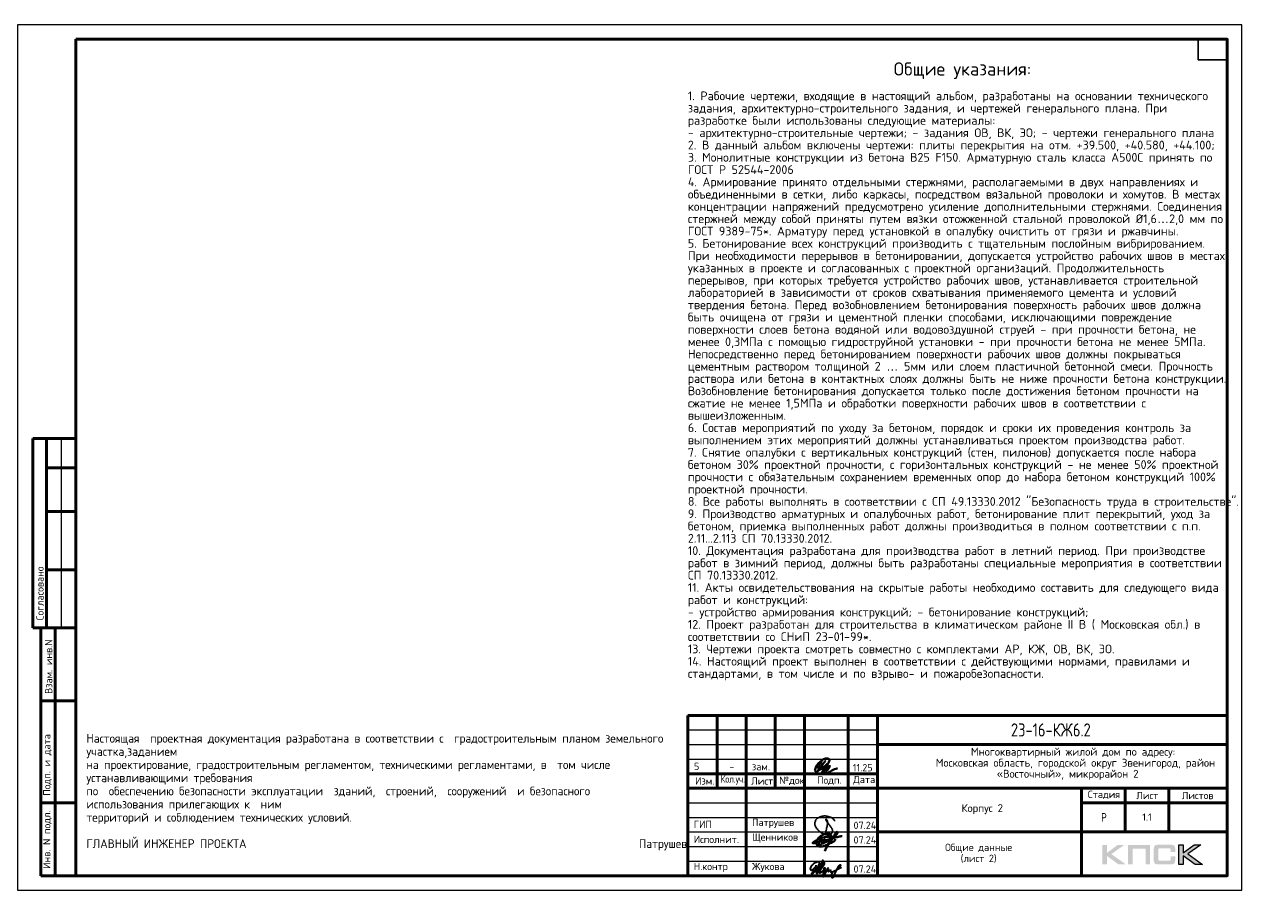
# Model space of a CAD drawing. Header units: millimetres. Extents: x 40580 to 1930067, y -240640 to 81020.
# Tile 2 of 246: x 169726 to 212209, y -240440 to -210740. Entities that reach past the tile are written whole.
import ezdxf

# ---------------------------------------------------------------- set-up
doc = ezdxf.new("R2010")
doc.units = ezdxf.units.MM
for name, color, linetype, lineweight in [('Standard', 7, 'Continuous', 25), ('Надписи', 7, 'Continuous', 25), ('Общий01', 7, 'Continuous', 13), ('Основная', 7, 'Continuous', 40)]:
    doc.layers.add(name, color=color, linetype=linetype, lineweight=lineweight)
doc.styles.add('Arial', font='ariali.ttf')
doc.styles.add('GOST 2.304', font='isocpeur.ttf', dxfattribs={"width": 0.8})
doc.styles.add('GOST 2.304-81', font='txt')
doc.styles.add('ISOCPEUR', font='isocpeur.ttf')

# ---------------------------------------------------------------- blocks, each defined once
blk = doc.blocks.new('яяя')
at = {"lineweight": 30}
for points in [[(345424, 110432), (345425, 110410), (345424, 110397), (345417, 110379), (345406, 110350), (345390, 110319), (345357, 110275), (345310, 110221), (345265, 110176), (345198, 110110), (345161, 110077), (345133, 110066), (345116, 110066), (345102, 110075), (345090, 110091), (345082, 110115), (345074, 110146), (345066, 110182), (345064, 110206), (345067, 110234), (345077, 110278), (345095, 110320), (345114, 110361), (345134, 110395), (345159, 110428), (345195, 110469), (345228, 110506), (345284, 110560), (345331, 110595), (345379, 110625), (345435, 110648), (345486, 110670), (345532, 110686), (345573, 110696), (345605, 110698), (345621, 110695), (345635, 110687), (345648, 110671), (345656, 110649), (345659, 110625), (345659, 110583), (345656, 110553), (345647, 110523), (345635, 110489), (345387, 110033), (345349, 109985), (345311, 109948), (345247, 109889), (345209, 109858), (345192, 109844), (345180, 109837), (345157, 109833), (345150, 109835), (345140, 109842), (345135, 109856), (345138, 109881), (345148, 109892), (345183, 109930), (345267, 110024), (345343, 110105), (345455, 110213), (345617, 110343), (345775, 110456), (345811, 110526), (345838, 110607), (345890, 110740), (345902, 110771), (345698, 110295), (345672, 110226), (345626, 110132), (345572, 110032), (345518, 109953), (345481, 109918), (345497, 110001), (345567, 110147), (345655, 110301), (345760, 110442)], [(345481, 109918), (345476, 109896), (345475, 109874), (345485, 109861), (345506, 109866), (345539, 109891), (345632, 109983), (345968, 110450), (346022, 110527), (346029, 110560), (346027, 110579), (346026, 110590), (346010, 110605), (345993, 110609), (345975, 110601), (345962, 110584), (345954, 110562), (345857, 110421), (345783, 110292), (345741, 110183), (345701, 110079), (345665, 109985), (345660, 109952), (345666, 109929), (345669, 109915), (345682, 109910), (345702, 109914), (345735, 109941), (345846, 110007), (346065, 110160), (346075, 110193), (346070, 110217), (346066, 110236), (346052, 110241), (346030, 110241), (346007, 110228), (345978, 110203), (345960, 110164), (345892, 110010), (345895, 109986), (345904, 109966), (345925, 109964), (345969, 109968), (346045, 110000), (346218, 110114), (346261, 110154), (346280, 110184), (346282, 110210), (346278, 110225), (346263, 110229), (346241, 110222), (346220, 110198), (346162, 110049), (345989, 109904), (345932, 109849), (345906, 109805), (345891, 109739), (345890, 109690), (345899, 109652), (345924, 109647), (345956, 109655), (345980, 109674), (346058, 109838), (346158, 110046), (346261, 110098), (346314, 110120), (346292, 110079), (346269, 110036), (346261, 110008), (346267, 109998), (346293, 109998), (346363, 110039), (346445, 110095), (346421, 110068), (346414, 110040), (346407, 110011), (346416, 109990), (346466, 109972), (346509, 109977), (346574, 109984), (347172, 110293)], [(346586, 109971), (346543, 109917), (346509, 109873), (346489, 109825), (346475, 109767), (346472, 109710), (346478, 109675), (346485, 109641), (346501, 109621), (346517, 109602), (346542, 109589), (346568, 109592), (346605, 109620), (346680, 109731), (346736, 109842), (346865, 110115), (346962, 110290), (346969, 110318), (346979, 110360), (347013, 110403), (347056, 110434), (347091, 110450), (347109, 110450), (347121, 110434), (347115, 110405), (347072, 110355), (347012, 110307), (346924, 110222)]]:
    blk.add_lwpolyline(points, dxfattribs=at)
blk = doc.blocks.new('Из_буфера32210')
at = {"color": 7, "lineweight": 25}
blk.add_lwpolyline([(357, 84), (386, 160), (399, 213), (405, 239), (412, 268), (420, 299), (427, 339), (434, 380), (437, 414), (438, 442), (436, 466), (430, 489), (425, 504), (417, 519), (409, 531), (405, 535), (403, 536), (400, 539), (394, 541), (387, 543), (383, 542), (379, 539), (377, 534), (377, 528), (379, 523), (438, 428), (470, 382), (484, 365), (504, 341), (528, 310), (551, 280), (562, 264), (575, 247), (582, 235), (589, 220), (599, 198), (606, 184), (610, 167), (611, 155), (612, 143), (611, 127), (609, 116), (603, 96), (596, 82), (588, 69), (579, 56), (563, 43), (551, 34), (539, 25), (524, 16), (511, 10), (494, 5), (481, 3), (456, 0), (432, 1), (415, 3), (396, 6), (375, 11), (355, 19), (336, 24), (310, 31), (293, 39), (269, 53), (243, 69), (223, 80), (202, 93), (180, 109), (152, 128), (126, 152), (98, 182), (77, 211), (52, 241), (32, 266), (20, 293), (8, 329), (3, 348), (1, 373), (0, 393), (1, 417), (6, 440), (13, 454), (20, 476), (26, 497), (38, 517), (47, 529), (60, 548), (75, 563), (95, 581), (115, 593), (135, 606), (161, 618), (187, 628), (213, 638), (251, 647), (282, 653), (319, 655), (353, 655), (384, 652), (418, 648), (460, 641), (503, 628), (544, 611), (579, 594), (611, 573), (639, 545), (666, 515), (679, 496), (694, 471)], dxfattribs=at)

msp = doc.modelspace()

# ---------------------------------------------------------------- hatches: boundary and pattern name
h = msp.add_hatch(color=256)
h.paths.add_polyline_path([(207445.2, -238883.5), (207217.7, -238883.5), (206845.7, -239163.5), (206845.7, -238883.5), (206688.1, -238883.5), (206688.1, -239555.6), (206845.7, -239555.6), (206845.7, -239260.3), (207248.2, -239555.6), (207499.9, -239555.6), (206999.2, -239200.2)])
h.paths.add_polyline_path([(207728, -239010), (208173.3, -239010), (208173.3, -239555.6), (208329.6, -239555.6), (208329.6, -238883.5), (208163, -238883.5), (207571.8, -238883.5), (207571.8, -239042.5), (207571.8, -239555.6), (207728, -239555.6)])
h.paths.add_polyline_path([(209467.8, -238880), (209310.1, -238880), (209310.1, -239552.8), (209467.8, -239552.8), (209467.8, -239256.9), (209870.2, -239552.8), (210121.9, -239552.8), (209621.3, -239196.7), (210067.3, -238880), (209840.5, -238880), (209467.8, -239160)])
msp.add_hatch(color=256).paths.add_polyline_path([(209178.7, -238954.7), (209176.7, -238947.1), (209173.9, -238940.9), (209170.5, -238934.6), (209167, -238928.4), (209163.5, -238923.6), (209159.4, -238918.7), (209155.2, -238913.9), (209151.1, -238909.7), (209145.6, -238906.3), (209140, -238902.1), (209133.8, -238898.7), (209126.9, -238895.9), (209120, -238893.1), (209112.4, -238890.4), (209104.8, -238888.3), (209086.8, -238884.8), (209067.4, -238882.1), (209046, -238880.7), (209022.5, -238880), (208621.4, -238880), (208597.9, -238880.7), (208577.2, -238882.1), (208557.1, -238884.8), (208539.8, -238888.3), (208531.5, -238891.1), (208523.9, -238893.1), (208517, -238895.9), (208510.8, -238899.4), (208504.6, -238902.1), (208498.3, -238906.3), (208493.5, -238909.7), (208488.7, -238913.9), (208484.5, -238918.7), (208481.1, -238923.6), (208476.9, -238928.4), (208473.4, -238934.6), (208470.7, -238940.9), (208467.9, -238947.8), (208465.1, -238954.7), (208463.1, -238962.3), (208459.6, -238978.9), (208456.9, -238996.9), (208454.8, -239016.9), (208454.8, -239039), (208454.8, -239393.1), (208454.8, -239415.2), (208456.9, -239435.3), (208459.6, -239453.9), (208463.1, -239470.5), (208465.1, -239478.1), (208467.9, -239485), (208470.7, -239492), (208473.4, -239498.2), (208476.9, -239503.7), (208481.1, -239509.2), (208484.5, -239514.1), (208488.7, -239518.9), (208493.5, -239523.1), (208499, -239526.5), (208504.6, -239530), (208510.8, -239533.4), (208517, -239536.9), (208524.6, -239539), (208531.5, -239541.7), (208539.8, -239543.8), (208557.1, -239548), (208577.2, -239550), (208598.6, -239552.1), (208621.4, -239552.8), (209022.5, -239552.8), (209046, -239552.1), (209067.4, -239550.7), (209086.8, -239548), (209104.1, -239544.5), (209112.4, -239541.7), (209120, -239539.7), (209126.9, -239536.9), (209133.8, -239533.4), (209140, -239530.7), (209145.6, -239526.5), (209151.1, -239523.1), (209155.2, -239518.9), (209159.4, -239514.8), (209163.5, -239509.2), (209167, -239504.4), (209170.5, -239498.2), (209173.9, -239492), (209176.7, -239485.7), (209178.7, -239478.1), (209181.5, -239470.5), (209185, -239453.9), (209187.7, -239435.9), (209189.1, -239415.2), (209189.8, -239393.1), (209189.8, -239281.7), (209032.8, -239281.7), (209032.8, -239372.3), (209032.8, -239378.6), (209032.2, -239384.8), (209030.8, -239390.3), (209029.4, -239395.8), (209027.3, -239400.7), (209025.2, -239404.8), (209022.5, -239409), (209019, -239412.4), (209015.6, -239415.9), (209011.4, -239418.7), (209006.6, -239420.7), (209001.7, -239422.8), (208996.9, -239424.2), (208990.7, -239424.9), (208984.4, -239425.6), (208978.2, -239426.3), (208654.6, -239426.3), (208649.1, -239425.6), (208644.2, -239424.9), (208640.1, -239422.8), (208635.9, -239420.7), (208631.8, -239418), (208628.3, -239415.2), (208624.9, -239411.7), (208622.1, -239407.6), (208619.3, -239403.4), (208617.3, -239399.3), (208615.2, -239394.5), (208613.8, -239389.6), (208611.7, -239379.9), (208611, -239370.3), (208611, -239047.3), (208611, -239041.8), (208611.7, -239036.3), (208613.1, -239031.4), (208614.5, -239026.6), (208615.9, -239022.4), (208618, -239019), (208620.7, -239015.5), (208623.5, -239012.1), (208627, -239009.3), (208630.4, -239006.5), (208634.6, -239004.5), (208638.7, -239003.1), (208643.5, -239001.7), (208648.4, -239001), (208653.9, -239000.3), (208659.5, -239000.3), (208978.2, -239000.3), (208984.4, -239000.3), (208990.7, -239001), (208996.2, -239002.4), (209001, -239003.8), (209005.9, -239005.9), (209010.7, -239007.9), (209014.9, -239011.4), (209018.3, -239014.1), (209021.8, -239018.3), (209024.6, -239022.4), (209027.3, -239026.6), (209029.4, -239031.4), (209030.8, -239036.3), (209032.2, -239041.8), (209032.8, -239048), (209032.8, -239054.3), (209032.8, -239128.2), (209189.8, -239128.2), (209189.8, -239039), (209189.1, -239016.9), (209187.7, -238996.9), (209185, -238978.9), (209180.8, -238962.3)])

# ---------------------------------------------------------------- linework, layer by layer
at = {"lineweight": 0}
msp.add_lwpolyline([(209310.1, -239552.8), (209310.1, -238880), (209467.8, -238880), (209467.8, -239160), (209840.5, -238880), (210067.3, -238880), (209621.3, -239196.7), (210121.9, -239552.8), (209870.2, -239552.8), (209467.8, -239256.9), (209467.8, -239552.8), (209310.1, -239552.8)], close=True, dxfattribs=at)
at = {"layer": 'Standard', "color": 7, "linetype": 'Continuous', "lineweight": 50, "transparency": 33554687}
for p, q in [((210972.3, -212740.4), (210972.3, -218240.4)), ((171472.3, -224940.4), (169999.1, -224940.4)), ((169999.1, -224940.4), (169999.1, -231440.4)), ((169999.1, -224940.4), (169999.1, -231440.4)), ((170472.3, -224940.4), (170472.3, -231440.4)), ((171472.3, -225940.4), (170472.3, -225940.4)), ((171472.3, -227440.4), (170472.3, -227440.4)), ((171472.3, -229440.4), (170472.3, -229440.4)), ((169999.1, -231440.4), (171472.3, -231440.4)), ((170272.3, -239940.4), (170272.3, -231440.4)), ((170272.3, -239940.4), (170272.3, -231440.4)), ((170772.3, -239940.4), (170772.3, -231440.4)), ((170272.3, -233940.4), (171472.3, -233940.4)), ((192472.3, -239940.4), (192472.3, -234440.4)), ((192472.3, -234440.4), (210972.3, -234440.4)), ((193472.3, -236940.4), (193472.3, -234440.4)), ((194472.3, -239940.4), (194472.3, -234440.4)), ((195472.3, -236940.4), (195472.3, -234440.4)), ((196472.3, -239940.4), (196472.3, -234440.4)), ((197972.3, -239940.4), (197972.3, -234440.4)), ((198972.3, -239940.4), (198972.3, -234440.4)), ((198972.3, -235440.4), (210972.3, -235440.4)), ((192472.3, -236440.4), (198972.3, -236440.4)), ((192472.3, -236440.4), (198972.3, -236440.4)), ((192472.3, -236940.4), (198972.3, -236940.4)), ((192472.3, -236940.4), (198972.3, -236940.4)), ((198972.3, -236940.4), (210972.3, -236940.4)), ((205972.3, -238440.4), (205972.3, -236940.4)), ((207472.3, -238440.4), (207472.3, -236940.4)), ((208972.3, -238440.4), (208972.3, -236940.4)), ((170272.3, -237440.4), (171472.3, -237440.4)), ((205972.3, -237440.4), (210972.3, -237440.4)), ((198972.3, -238440.4), (210972.3, -238440.4)), ((205972.3, -239940.4), (205972.3, -238440.4)), ((205972.3, -239940.4), (205972.3, -238440.4)), ((171472.3, -239940.4), (170272.3, -239940.4))]:
    msp.add_line(p, q, dxfattribs=at)
at = {"layer": 'Standard', "color": 7, "linetype": 'Continuous', "lineweight": 13, "transparency": 33554687}
for p, q in [((170972.3, -224940.4), (170972.3, -231440.4)), ((192472.3, -234940.4), (198972.3, -234940.4)), ((192472.3, -235440.4), (198972.3, -235440.4)), ((192472.3, -235940.4), (198972.3, -235940.4)), ((192472.3, -237440.4), (198972.3, -237440.4)), ((192472.3, -237940.4), (198972.3, -237940.4)), ((192472.3, -237940.4), (198972.3, -237940.4)), ((192472.3, -238440.4), (198972.3, -238440.4)), ((192472.3, -238440.4), (198972.3, -238440.4)), ((192472.3, -238940.4), (198972.3, -238940.4)), ((192472.3, -239440.4), (198972.3, -239440.4))]:
    msp.add_line(p, q, dxfattribs=at)
at = {"layer": 'Standard', "color": 7, "linetype": 'Continuous', "lineweight": 25, "transparency": 33554687}
for p, q in [((210972.3, -239940.4), (210972.3, -234440.4)), ((192472.3, -239940.4), (210972.3, -239940.4)), ((192472.3, -239940.4), (210972.3, -239940.4)), ((192472.3, -239940.4), (210972.3, -239940.4))]:
    msp.add_line(p, q, dxfattribs=at)
at = {"layer": 'Standard', "color": 7, "linetype": 'Continuous', "lineweight": 13, "transparency": 33554687}
msp.add_lwpolyline([(169472.3, -240440.4), (211472.3, -240440.4), (211472.3, -210740.4), (169472.3, -210740.4), (169472.3, -240440.4)], close=True, dxfattribs=at)
at = {"layer": 'Standard', "color": 7, "linetype": 'Continuous', "lineweight": 50, "transparency": 33554687}
msp.add_lwpolyline([(171472.3, -211240.4), (210972.3, -211240.4), (210972.3, -239940.4), (171472.3, -239940.4), (171472.3, -211240.4)], close=True, dxfattribs=at)
at = {"layer": 'Standard', "color": 7, "linetype": 'Continuous', "lineweight": 25, "transparency": 33554687}
msp.add_lwpolyline([(210972.3, -211240.4), (210972.3, -211940.4), (209972.3, -211940.4), (209972.3, -211240.4), (210972.3, -211240.4)], close=True, dxfattribs=at)
at = {"layer": 'Основная', "color": 7, "ltscale": 100}
msp.add_spline([(197065.1, -236002.9), (196995.7, -236129.3), (196938.7, -236251.2), (196938.7, -236279.2), (196973.4, -236261.3), (197070.7, -236156.1), (197182.5, -236008.5), (197102, -236112.5), (197039.3, -236207.6), (197047.2, -236269.1), (197106.4, -236263.5), (197184.7, -236197.5), (197276.4, -236089), (197327.9, -235985), (197321.2, -235936.9), (197236.9, -235920.7), (197162.4, -235931.3), (197032.6, -236016.3), (196915.2, -236125.9), (196858.2, -236223.2), (196836.9, -236295.9), (196838, -236342.9), (196878.3, -236360.8), (196946.5, -236337.3), (197134.4, -236212.1), (197288.7, -236084.6), (197133, -236295.4), (197077.5, -236392.7), (197077.4, -236411.1), (197110.9, -236394.4), (197204.9, -236297.1), (197330.1, -236181.9), (197349.1, -236177.4), (197331.2, -236219.9), (197254.2, -236331.7), (197207.1, -236419), (197213.8, -236438), (197249.6, -236429), (197412.9, -236329.5), (197607.5, -236251.2)], degree=3, dxfattribs=at)
at = {"layer": 'Основная'}
for points in [[(197165.6, -239099.2), (197284.1, -238867.9), (197434.3, -238656), (197525.8, -238497.4), (197549.9, -238464.1), (197571.5, -238442.1), (197583.3, -238439.8), (197590.2, -238439), (197595.4, -238440.3), (197599.4, -238443.1), (197601.5, -238447.4), (197602.3, -238450.5), (197604.5, -238457.4), (197604, -238460.8), (197603.8, -238468.2), (197602.3, -238472.2), (197601.2, -238483.7), (197588.7, -238509.7), (197559.4, -238553.1), (197511.1, -238605.4), (197452.4, -238647.3), (197417.6, -238668.1), (197398.4, -238672.1), (197223.6, -238720.5), (197029.8, -238765.2), (196894.5, -238803.9), (196813.8, -238823.8), (196769.8, -238825.7), (196749.3, -238815.2), (196760.6, -238805.9), (196770.9, -238792.2), (196788.4, -238780.9), (196851.6, -238743.1), (196940.8, -238699.9), (197030.7, -238660.7), (197116.8, -238633.4), (197200.7, -238615.6), (197304.4, -238612), (197352.2, -238609.3)], [(197527, -238686.8), (197524.5, -238726.7), (197506.2, -238741.7), (197474.6, -238767.5), (197395.5, -238813.2), (197315.7, -238844.8), (197242.5, -238880.6), (197085.1, -238936.7), (196992, -238937.8), (196948.2, -238926.8), (196919.9, -238909), (196902.7, -238897.9), (196886.6, -238869.1), (196877.2, -238840.2), (196882.2, -238787), (196888.3, -238747.1), (196914.4, -238697.2), (196945.3, -238657.4), (196994.8, -238610.1), (197038, -238573.5), (197097.9, -238543.6), (197160.6, -238513.1), (197224.3, -238490.9), (197263.4, -238485.4), (197311.4, -238489.2), (197333, -238501.4), (197357.1, -238519.6), (197370.7, -238536.4), (197387.9, -238559.1), (197389, -238589.6), (197387.4, -238605.7), (197383, -238626), (197376.3, -238641.7), (197365.2, -238651.7), (197352.4, -238651.7), (197341.9, -238645), (197343, -238620.6), (197353.5, -238608.4), (197402.8, -238624.8), (197425.8, -238636.3), (197477.5, -238654.8), (197492.9, -238662.1), (197503, -238668.8)], [(197099.5, -238806.9), (197098.4, -238725.1), (197089.2, -238702.5), (197067.8, -238694), (197050.7, -238704.7), (197033, -238719.9), (197010.1, -238746.1), (196987.5, -238769.8), (196970.9, -238795.7), (196967.2, -238817.1), (196960.5, -238854.5), (196963.9, -238868.9), (196977.9, -238891.4), (196999.4, -238894), (197027.8, -238880.7), (197051.9, -238850.4), (197070, -238833), (197093.6, -238813.8), (197131, -238745.4), (197151.7, -238712.1), (197169.4, -238690.7), (197102.5, -238799), (197104.4, -238820.4), (197108.8, -238839.3), (197129.9, -238827.8), (197154.6, -238815.3), (197186.8, -238785.7), (197189.7, -238780.5), (197198.6, -238751.7), (197203.8, -238736.9), (197205.6, -238731), (197201.9, -238767.2), (197204.9, -238780.1), (197221.2, -238779.4), (197243.4, -238772.8), (197262.9, -238739.8), (197264.8, -238721), (197255.2, -238771.6), (197264.8, -238772), (197297.3, -238759.8), (197322.1, -238742.4), (197325.1, -238708.8), (197326.9, -238694.4), (197329.9, -238725.1), (197348.3, -238726.2), (197365.7, -238724), (197378.7, -238689.6), (197381.2, -238681.4), (197380.9, -238689.2), (197376.1, -238714.7), (197392.3, -238719.1)], [(197430.5, -238662.2), (197490.4, -238644), (197561.6, -238622), (197599.8, -238614.1), (197669.2, -238595.5), (197725.1, -238589), (197765.8, -238589.7)]]:
    msp.add_spline(points, degree=3, dxfattribs=at)

# ---------------------------------------------------------------- block references
at = {"color": 1, "ltscale": 100}
msp.add_blockref('Из_буфера32210', (196827.4, -238546.6), dxfattribs=at)
at = {"color": 2, "lineweight": 60, "xscale": 0.5, "yscale": 0.5, "zscale": 0.5}
msp.add_blockref('яяя', (24151.6, -294798.9), dxfattribs=at)

# ---------------------------------------------------------------- texts
at = {"layer": 'Standard', "color": 7, "linetype": 'Continuous', "lineweight": 13, "transparency": 33554687, "char_height": 300, "attachment_point": 1}
for s, insert, width, line_spacing_factor, style in [('{\\fISOCPEUR|b0|i0|c0|p34;1. Рабочие чертежи, входящие в настоящий альбом, разработаны на основании технического задания, архитектурно-строительного задания, и чертежей генерального плана. При разработке были использованы следующие материалы:\\fISOCPEUR|b0|i1|c0|p34;\\P\\fISOCPEUR|b0|i0|c0|p34;- архитектурно-строительные чертежи; - задания ОВ, ВК, ЭО; - чертежи генерального плана\\fISOCPEUR|b0|i1|c0|p34;\\P\\fISOCPEUR|b0|i0|c0|p34;2. В данный альбом включены чертежи: плиты перекрытия на отм. +39.500, +40.580, +44.100;\\fISOCPEUR|b0|i1|c0|p34;\\P\\fISOCPEUR|b0|i0|c0|p34;3. Монолитные конструкции из бетона В25 F150. Арматурную сталь класса А500С принять по ГОСТ Р 52544-2006\\fISOCPEUR|b0|i1|c0|p34;\\P\\fISOCPEUR|b0|i0|c0|p34;4. Армирование принято отдельными стержнями, располагаемыми в двух направлениях и объединенными в сетки, либо каркасы, посредством вязальной проволоки и хомутов. В местах концентрации напряжений предусмотрено усиление дополнительными стержнями. Соединения стержней между собой приняты путем вязки отожженной стальной проволокой Ø1,6…2,0 мм по ГОСТ 9389-75*. Арматуру перед установкой в опалубку очистить от грязи и ржавчины.\\fISOCPEUR|b0|i1|c0|p34;\\P\\fISOCPEUR|b0|i0|c0|p34;5. Бетонирование всех конструкций производить с тщательным послойным вибрированием. При необходимости перерывов в бетонировании, допускается устройство рабочих швов в местах указанных в проекте и согласованных с проектной организаций. Продолжительность перерывов, при которых требуется устройство рабочих швов, устанавливается строительной лабораторией в зависимости от сроков схватывания применяемого цемента и условий твердения бетона. Перед возобновлением бетонирования поверхность рабочих швов должна быть очищена от грязи и цементной пленки способами, исключающими повреждение поверхности слоев бетона водяной или водовоздушной струей - при прочности бетона, не менее 0,3МПа с помощью гидроструйной установки - при прочности бетона не менее 5МПа.\\fISOCPEUR|b0|i1|c0|p34;\\P\\fISOCPEUR|b0|i0|c0|p34;Непосредственно перед бетонированием поверхности рабочих швов должны покрываться цементным раствором толщиной 2 … 5мм или слоем пластичной бетонной смеси. Прочность раствора или бетона в контактных слоях должны быть не ниже прочности бетона конструкции. Возобновление бетонирования допускается только после достижения бетоном прочности на сжатие не менее 1,5МПа и обработки поверхности рабочих швов в соответствии с вышеизложенным.\\fISOCPEUR|b0|i1|c0|p34;\\P\\fISOCPEUR|b0|i0|c0|p34;6. Состав мероприятий по уходу за бетоном, порядок и сроки их проведения контроль за выполнением этих мероприятий должны устанавливаться проектом производства работ.\\fISOCPEUR|b0|i1|c0|p34;\\P\\fISOCPEUR|b0|i0|c0|p34;7. Снятие опалубки с вертикальных конструкций (стен, пилонов) допускается после набора бетоном 30%%% проектной прочности, с горизонтальных конструкций - не менее 50%%% проектной прочности с обязательным сохранением временных опор до набора бетоном конструкций 100%%% проектной прочности.\\fISOCPEUR|b0|i1|c0|p34;\\P\\fISOCPEUR|b0|i0|c0|p34;8. Все работы выполнять в соответствии с СП 49.13330.2012 "Безопасность труда в строительстве".\\fISOCPEUR|b0|i1|c0|p34;\\P\\fISOCPEUR|b0|i0|c0|p34;9. Производство арматурных и опалубочных работ, бетонирование плит перекрытий, уход за бетоном, приемка выполненных работ должны производиться в полном соответствии с п.п. 2.11...2.113 СП 70.13330.2012.\\fISOCPEUR|b0|i1|c0|p34;\\P\\fISOCPEUR|b0|i0|c0|p34;10. Документация разработана для производства работ в летний период. При производстве работ в зимний период, должны быть разработаны специальные мероприятия в соответствии СП 70.13330.2012.\\fISOCPEUR|b0|i1|c0|p34;\\P\\fISOCPEUR|b0|i0|c0|p34;11. Акты освидетельствования на скрытые работы необходимо составить для следующего вида работ и конструкций:\\fISOCPEUR|b0|i1|c0|p34;\\P\\fISOCPEUR|b0|i0|c0|p34;- устройство армирования конструкций; - бетонирование конструкций;\\fISOCPEUR|b0|i1|c0|p34;\\P\\fISOCPEUR|b0|i0|c0|p34;12. Проект разработан для строительства в климатическом районе II В ( Московская обл.) в соответствии со СНиП 23-01-99*.\\fISOCPEUR|b0|i1|c0|p34;\\P\\fISOCPEUR|b0|i0|c0|p34;13. Чертежи проекта смотреть совместно с комплектами АР, КЖ, ОВ, ВК, ЭО.\\fISOCPEUR|b0|i1|c0|p34;\\P\\fISOCPEUR|b0|i0|c0|p34;14. Настоящий проект выполнен в соответствии с действующими нормами, правилами и стандартами, в том числе и по взрыво- и пожаробезопасности.}', (192472.3, -213030.4), 18500, 0.843373, 'Arial'), ('{\\W0.9524;Настоящая  проектная документация разработана в соответствии с  градостроительным планом земельного участка,заданием}\\P{\\W0.9524;на проектирование, градостроительным регламентом, техническими регламентами, в  том числе устанавливающими требования}\\P{\\W0.9524;по  обеспечению безопасности эксплуатации  зданий,  строений,  сооружений  и безопасного использования прилегающих к  ним}\\P{\\W0.9524;территорий и соблюдением технических условий.}\\P\\P{\\W0.9524;ГЛАВНЫЙ ИНЖЕНЕР ПРОЕКТА                                                                          Патрушев}', (171840.5, -235076.5), 19750, 0.903614, 'GOST 2.304')]:
    msp.add_mtext(s, dxfattribs=dict(at, insert=insert, width=width, line_spacing_factor=line_spacing_factor, style=style))
at = {"layer": 'Standard', "color": 7, "linetype": 'Continuous', "lineweight": 50, "transparency": 33554687, "char_height": 250, "attachment_point": 7, "rotation": 90, "style": 'GOST 2.304'}
for s, insert, width in [('\\A1;{\\fISOCPEUR|i0|b0;\\H250.000000;\\W1.000000;\\C7;Согласовано}\\P', (170372.3, -231179), 2071.875), ('\\A1;{\\fISOCPEUR|i0|b0;\\H250.000000;\\W1.000000;\\C7;Взам. инв.N}\\P', (170670.2, -233704.5), 1909.099), ('\\A1;{\\fISOCPEUR|i0|b0;\\H250.000000;\\W1.000000;\\C7;Подп. и дата}\\P', (170646.6, -237198.3), 2197.059), ('\\A1;{\\fISOCPEUR|i0|b0;\\H250.000000;\\W1.000000;\\C7;Инв. N подл.}\\P', (170646.6, -239706.4), 2021.795)]:
    msp.add_mtext(s, dxfattribs=dict(at, insert=insert, width=width))
at = {"layer": 'Standard', "color": 7, "linetype": 'Continuous', "lineweight": 50, "transparency": 33554687, "insert": (203554.8, -235165.4), "char_height": 450, "width": 3070.526, "attachment_point": 7, "style": 'GOST 2.304'}
msp.add_mtext('23-16-КЖ6.2', dxfattribs=at)
at = {"layer": 'Standard', "color": 7, "linetype": 'Continuous', "lineweight": 25, "transparency": 33554687, "style": 'ISOCPEUR'}
for s, insert, char_height, width, attachment_point in [('Многоквартирный\\~жилой\\~дом\\~по\\~адресу:\\~', (202182.3, -235895.4), 270, 5717.08, 7), ('Московская\\~область,\\~городской\\~округ\\~Звенигород,\\~район\\~', (158976.3, -236273.4), 270, 8136.208, 7), ('5', (192774.4, -236065.7), 250, 283.333, 2), ('зам.', (194978.8, -236074.6), 250, 283.333, 2), ('11.25', (198132.8, -236360.5), 250, 693.365, 7), ('Московская\\~область,\\~городской\\~округ\\~Звенигород,\\~район\\~', (200976.3, -236273.4), 270, 8136.208, 7), ('Изм.', (192720.2, -236815.6), 250, 631.146, 7), ('\\W0.83;Кол.уч.', (193599.3, -236815.6), 250, 799.955, 7), ('-', (193978.8, -236074.6), 250, 283.333, 2), ('Лист', (194643.1, -236815.6), 250, 782.227, 7), ('№док.', (195607.7, -236833), 250, 853.387, 7), ('Подп.', (196903.6, -236826.1), 250, 764.532, 7), ('Дата', (198145.3, -236815.6), 250, 782.227, 7), ('«Восточный»,\\~микрорайон\\~2', (203068.8, -236651.4), 270, 3952.828, 7), ('Стадия', (206192.8, -237315.6), 250, 1031.116, 7), ('Лист', (207855.9, -237315.6), 250, 782.227, 7), ('Листов', (209415.1, -237315.6), 250, 1066.51, 7), ('Корпус\\~2', (201860.3, -237830.4), 270, 1362.881, 7), ('\\W0.77;Р', (206649.3, -238090.4), 300, 262.925, 7), ('ГИП', (192672.3, -238302.9), 250, 586.81, 7), ('Патрушев', (194672.3, -238302.9), 250, 1386.365, 7), ('07.24', (198155.4, -238339.1), 250, 817.621, 7), ('Исполнит.', (192672.3, -238818.7), 250, 1386.365, 7), ('Щенников', (194672.3, -238809), 250, 1333.081, 7), ('07.24', (198155.4, -238839.1), 250, 817.621, 7), ('Н.контр', (192672.3, -239818.7), 250, 1102.087, 7), ('Жукова', (194672.3, -239818.7), 250, 1031.11, 7), ('07.24', (198155.4, -239839.1), 250, 817.621, 7)]:
    msp.add_mtext(s, dxfattribs=dict(at, insert=insert, char_height=char_height, width=width, attachment_point=attachment_point))
at = {"layer": 'Standard', "color": 7, "linetype": 'Continuous', "lineweight": 25, "transparency": 33554687, "insert": (202446.8, -238844.1), "char_height": 250, "width": 2189.382, "attachment_point": 2, "line_spacing_factor": 0.903614, "style": 'Arial'}
msp.add_mtext('{\\fISOCPEUR|b0|i0|c0|p34;Общие данные\\fISOCPEUR|b0|i1|c0|p34;\\P\\fISOCPEUR|b0|i0|c0|p34;(лист 2)}', dxfattribs=at)
at = {"layer": 'Надписи', "color": 7, "linetype": 'Continuous', "lineweight": 13, "transparency": 33554687, "insert": (208222.3, -237930.4), "char_height": 250, "width": 233.333, "attachment_point": 5, "style": 'GOST 2.304-81'}
msp.add_mtext('{\\fISOCPEUR|b0|i0|c0|p34;1.1}', dxfattribs=at)
at = {"layer": 'Общий01', "transparency": 33554687, "insert": (201890.6, -212318.4), "char_height": 450, "width": 9392.668, "attachment_point": 5, "style": 'GOST 2.304-81'}
msp.add_mtext('{\\fISOCPEUR|b0|i0|c0|p34;\\C7;Общие указания:}', dxfattribs=at)

doc.saveas('drawing.dxf')
